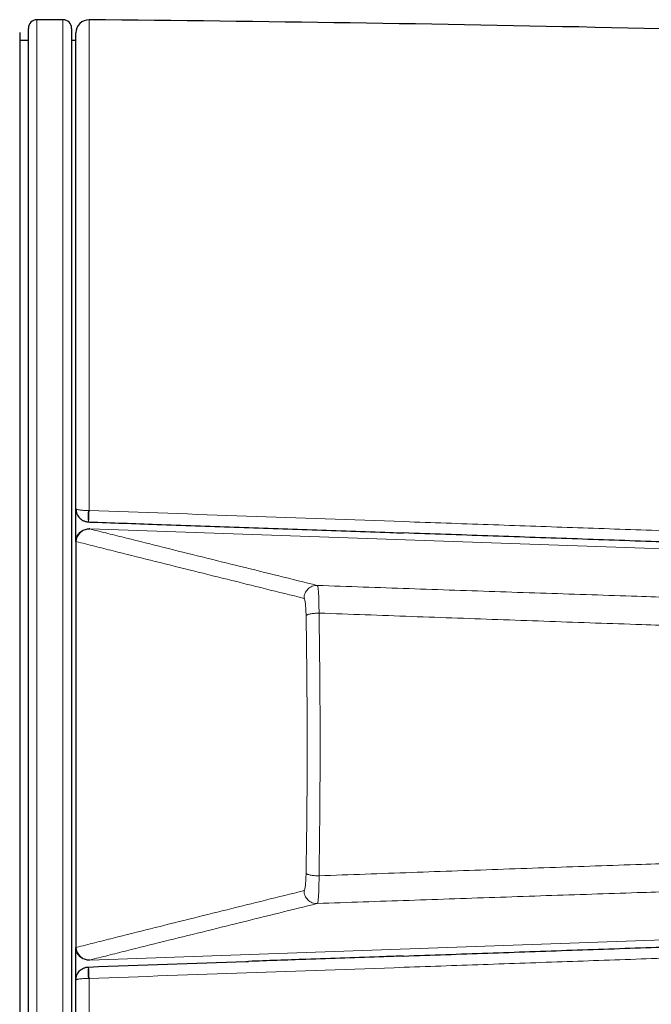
# Model space of a CAD drawing. Header units: millimetres. Extents: x 8 to 882, y 12 to 770.
# Tile 48 of 58: x 489 to 503, y 579 to 602. Entities that reach past the tile are written whole.
import ezdxf

# ---------------------------------------------------------------- set-up
doc = ezdxf.new("R2010")
doc.units = ezdxf.units.MM

msp = doc.modelspace()

# ---------------------------------------------------------------- linework, layer by layer
at = {"color": 7, "linetype": 'Continuous', "lineweight": 30}
for p, q in [((489.8, 601.568), (489.2, 601.568)), ((488.8, 601.273), (488.8, 584.818)), ((489, 568.268), (489, 601.368)), ((490, 601.368), (490, 568.268)), ((490.1, 590.263), (490.1, 601.265)), ((489, 601.085), (488.8, 601.085)), ((490.1, 601.085), (490, 601.085)), ((490.1, 589.511), (490.1, 590.259)), ((490.389, 589.96), (490.397, 589.96)), ((490.394, 589.96), (490.412, 589.959)), ((490.1, 589.51), (490.1, 589.501)), ((490.1, 589.501), (490.1, 580.135)), ((488.8, 584.818), (488.8, 568.363)), ((490.1, 580.135), (490.1, 580.125)), ((490.1, 579.377), (490.1, 580.124)), ((490.394, 579.675), (490.389, 579.675)), ((490.1, 568.37), (490.1, 579.373))]:
    msp.add_line(p, q, dxfattribs=at)
at = {"color": 252, "linetype": 'Continuous', "lineweight": 0}
for p, q in [((489.2, 601.568), (489.2, 568.068)), ((489.8, 568.068), (489.8, 601.568)), ((490.403, 601.565), (490.403, 590.224)), ((490.39, 590.225), (490.403, 590.224)), ((490.41, 589.813), (490.41, 589.801)), ((490.41, 589.801), (490.418, 589.799)), ((514.148, 588.97), (490.418, 589.799)), ((490.109, 589.508), (490.1, 589.51)), ((514.148, 580.665), (490.418, 579.837)), ((490.1, 580.125), (490.109, 580.128)), ((490.418, 579.837), (490.41, 579.835)), ((490.41, 579.835), (490.41, 579.823)), ((490.403, 579.411), (490.39, 579.411)), ((490.403, 579.411), (490.403, 568.07))]:
    msp.add_line(p, q, dxfattribs=at)
at = {"color": 7, "linetype": 'Continuous', "lineweight": 30}
for centre, radius, start, end in [((489.2, 601.368), 0.2, 90, 180), ((489.8, 601.368), 0.2, 0, 90), ((490.4, 601.265), 0.3, 89.4827, 180), ((481.366, -399.27), 1000.876, 88.099513, 89.482671)]:
    msp.add_arc(centre, radius, start, end, dxfattribs=at)
at = {"color": 252, "linetype": 'Continuous', "lineweight": 0}
for centre, radius, start, end in [((491.828, 590.092), 1.444, 174.7482, 185.2518), ((519.106, 589.137), 28.724, 177.8309, 178.3587), ((490.409, 589.499), 0.3, 88.2773, 178.3257), ((490.409, 580.137), 0.3, 181.6821, 271.7149), ((491.751, 579.543), 1.368, 174.4533, 185.5467), ((519.921, 580.524), 29.539, 181.6466, 182.1597)]:
    msp.add_arc(centre, radius, start, end, dxfattribs=at)
at = {"color": 7, "linetype": 'Continuous', "lineweight": 30}
for points, knots in [([(490.1, 590.263), (490.1, 590.262), (490.1, 590.24), (490.104, 590.207), (490.115, 590.166), (490.129, 590.13), (490.151, 590.092), (490.182, 590.053), (490.218, 590.021), (490.253, 589.998), (490.287, 589.982), (490.319, 589.971), (490.353, 589.963), (490.377, 589.961), (490.39, 589.96)], [0, 0, 0, 0, 0.0072957, 0.1462137, 0.2267718, 0.2918673, 0.4029174, 0.5169273, 0.6149483, 0.7154301, 0.7825984, 0.8506683, 0.9246758, 1, 1, 1, 1]), ([(490.1, 589.51), (490.101, 589.527), (490.104, 589.56), (490.119, 589.609), (490.141, 589.655), (490.17, 589.696), (490.206, 589.732), (490.248, 589.761), (490.294, 589.783), (490.345, 589.797), (490.384, 589.801), (490.407, 589.801), (490.41, 589.801)], [0, 0, 0, 0, 0.105458, 0.213976, 0.319434, 0.427947, 0.533465, 0.642036, 0.747677, 0.856376, 0.976698, 1, 1, 1, 1]), ([(490.412, 589.959), (490.931, 589.941), (492.047, 589.902), (493.762, 589.842), (495.558, 589.78), (496.862, 589.734), (497.568, 589.71), (497.674, 589.706)], [0, 0, 0, 0, 0.2142675, 0.4612148, 0.708513, 0.9561641, 1, 1, 1, 1]), ([(513.248, 589.167), (512.599, 589.189), (511.302, 589.234), (509.355, 589.301), (507.409, 589.368), (505.462, 589.436), (503.515, 589.503), (501.569, 589.571), (499.622, 589.638), (498.324, 589.683), (497.675, 589.706)], [0, 0, 0, 0, 0.124995, 0.249991, 0.374987, 0.499986, 0.624985, 0.749988, 0.874994, 1, 1, 1, 1]), ([(497.668, 579.929), (497.67, 579.929), (498.322, 579.952), (499.622, 579.997), (501.568, 580.065), (503.515, 580.132), (505.462, 580.2), (507.408, 580.267), (509.355, 580.335), (511.301, 580.402), (512.599, 580.447), (513.248, 580.469)], [0, 0, 0, 0, 0.000445, 0.125383, 0.250322, 0.375263, 0.500204, 0.625152, 0.7501, 0.87505, 1, 1, 1, 1]), ([(490.41, 579.835), (490.407, 579.835), (490.384, 579.834), (490.345, 579.838), (490.294, 579.852), (490.248, 579.874), (490.207, 579.903), (490.171, 579.939), (490.141, 579.98), (490.119, 580.026), (490.104, 580.075), (490.102, 580.108), (490.1, 580.125)], [0, 0, 0, 0, 0.023302, 0.143624, 0.249266, 0.357964, 0.463482, 0.572053, 0.677511, 0.786024, 0.891482, 1, 1, 1, 1]), ([(490.394, 579.675), (491.607, 579.718), (492.838, 579.761), (494.069, 579.804), (494.087, 579.804)], [0, 0, 0, 0, 0.9858004, 1, 1, 1, 1]), ([(497.668, 579.929), (497.519, 579.924), (496.769, 579.898), (495.575, 579.856), (494.53, 579.82), (494.087, 579.804)], [0, 0, 0, 0, 0.124894, 0.628502, 1, 1, 1, 1]), ([(490.1, 579.373), (490.1, 579.374), (490.1, 579.395), (490.104, 579.429), (490.115, 579.47), (490.129, 579.505), (490.151, 579.544), (490.182, 579.582), (490.218, 579.615), (490.253, 579.638), (490.287, 579.654), (490.319, 579.665), (490.353, 579.673), (490.377, 579.674), (490.39, 579.675)], [0, 0, 0, 0, 0.007296, 0.146214, 0.226772, 0.291867, 0.402917, 0.516927, 0.614948, 0.71543, 0.782598, 0.850668, 0.924676, 1, 1, 1, 1])]:
    msp.add_open_spline(points, degree=3, knots=knots, dxfattribs=at)
at = {"color": 252, "linetype": 'Continuous', "lineweight": 0}
for points, knots in [([(490.1, 590.263), (490.1, 590.263), (490.1, 590.261), (490.101, 590.259), (490.106, 590.256), (490.111, 590.253), (490.116, 590.251), (490.121, 590.249), (490.131, 590.246), (490.15, 590.242), (490.181, 590.237), (490.218, 590.233), (490.253, 590.23), (490.287, 590.227), (490.319, 590.226), (490.353, 590.225), (490.377, 590.225), (490.39, 590.225)], [0, 0, 0, 0, 0.00729, 0.0764, 0.146095, 0.186422, 0.226867, 0.256046, 0.285272, 0.399563, 0.517069, 0.615094, 0.715578, 0.78272, 0.850766, 0.924723, 1, 1, 1, 1]), ([(490.403, 590.224), (491.616, 590.182), (494.044, 590.096), (497.121, 589.988), (499.632, 589.899), (501.579, 589.831), (503.526, 589.763), (505.473, 589.695), (507.42, 589.627), (509.367, 589.559), (511.314, 589.491), (512.612, 589.446), (513.261, 589.423)], [0, 0, 0, 0, 0.159284, 0.318569, 0.403744, 0.488919, 0.574095, 0.659272, 0.744453, 0.829634, 0.914817, 1, 1, 1, 1]), ([(490.418, 589.799), (490.418, 589.799), (490.558, 589.764), (490.84, 589.694), (491.41, 589.55), (492.136, 589.37), (493.015, 589.152), (494.198, 588.86), (495.087, 588.64), (495.68, 588.493)], [0, 0, 0, 0, 0.000001, 0.082385, 0.164769, 0.329538, 0.497154, 0.664769, 1, 1, 1, 1]), ([(495.372, 588.195), (494.779, 588.342), (493.889, 588.562), (492.706, 588.856), (491.827, 589.074), (491.102, 589.256), (490.53, 589.401), (490.25, 589.472), (490.109, 589.508)], [0, 0, 0, 0, 0.3352257, 0.5028386, 0.6704515, 0.8352255, 0.9176128, 1, 1, 1, 1]), ([(495.68, 588.493), (495.68, 588.493), (495.682, 588.493), (495.685, 588.49), (495.689, 588.48), (495.693, 588.464), (495.697, 588.442), (495.7, 588.416), (495.703, 588.384), (495.706, 588.347), (495.709, 588.305), (495.712, 588.259), (495.714, 588.209), (495.716, 588.155), (495.717, 588.089), (495.718, 588.01), (495.719, 587.928), (495.719, 587.875), (495.719, 587.854), (495.719, 587.854)], [0, 0, 0, 0, 0.000056, 0.062054, 0.124944, 0.188286, 0.252558, 0.314584, 0.377044, 0.440874, 0.505177, 0.567205, 0.629669, 0.693507, 0.757822, 0.8481, 0.938378, 0.999944, 1, 1, 1, 1]), ([(510.683, 588.001), (510.4, 588.01), (509.835, 588.027), (508.986, 588.053), (508.136, 588.08), (507.286, 588.106), (506.44, 588.133), (505.597, 588.16), (504.757, 588.187), (503.917, 588.214), (503.005, 588.244), (502.022, 588.277), (500.969, 588.312), (499.914, 588.347), (498.857, 588.383), (497.8, 588.42), (496.741, 588.456), (496.034, 588.481), (495.68, 588.493)], [0, 0, 0, 0, 0.057372, 0.114598, 0.17171, 0.22874, 0.285725, 0.34169, 0.397668, 0.453667, 0.509694, 0.579598, 0.649549, 0.71954, 0.789565, 0.859628, 0.929752, 1, 1, 1, 1]), ([(495.42, 587.794), (495.419, 587.821), (495.418, 587.874), (495.415, 587.948), (495.41, 588.017), (495.404, 588.078), (495.397, 588.127), (495.389, 588.164), (495.38, 588.189), (495.375, 588.193), (495.372, 588.195)], [0, 0, 0, 0, 0.120937, 0.241878, 0.368141, 0.494408, 0.620763, 0.74712, 0.873559, 1, 1, 1, 1]), ([(495.42, 581.841), (495.422, 581.99), (495.427, 582.297), (495.433, 582.764), (495.438, 583.195), (495.441, 583.58), (495.443, 583.919), (495.444, 584.26), (495.445, 584.602), (495.445, 584.947), (495.444, 585.287), (495.443, 585.624), (495.441, 585.956), (495.438, 586.335), (495.435, 586.69), (495.431, 587.021), (495.428, 587.279), (495.424, 587.537), (495.421, 587.709), (495.42, 587.794)], [0, 0, 0, 0, 0.0759719, 0.1562949, 0.2366178, 0.2932879, 0.3499655, 0.4066356, 0.4640716, 0.5215155, 0.5789516, 0.6344669, 0.6899893, 0.7455046, 0.8251317, 0.8688313, 0.9125309, 0.9562655, 1, 1, 1, 1]), ([(495.719, 587.854), (495.72, 587.766), (495.723, 587.592), (495.727, 587.329), (495.73, 587.065), (495.734, 586.752), (495.737, 586.413), (495.74, 586.047), (495.742, 585.703), (495.743, 585.358), (495.744, 585.013), (495.744, 584.668), (495.743, 584.321), (495.742, 583.973), (495.74, 583.623), (495.738, 583.271), (495.734, 582.918), (495.73, 582.563), (495.725, 582.184), (495.721, 581.924), (495.719, 581.782)], [0, 0, 0, 0, 0.043694, 0.087387, 0.131123, 0.174859, 0.242332, 0.298727, 0.355129, 0.411524, 0.467995, 0.524474, 0.580945, 0.638292, 0.695646, 0.752992, 0.811582, 0.87018, 0.92877, 1, 1, 1, 1]), ([(495.719, 587.854), (496.075, 587.841), (496.788, 587.815), (497.856, 587.776), (498.922, 587.738), (499.987, 587.7), (501.051, 587.662), (502.113, 587.625), (503.107, 587.591), (504.034, 587.559), (504.894, 587.53), (505.753, 587.501), (506.611, 587.473), (507.462, 587.444), (508.307, 587.417), (509.146, 587.39), (509.983, 587.363), (510.54, 587.345), (510.819, 587.336)], [0, 0, 0, 0, 0.070365, 0.140644, 0.210842, 0.280975, 0.351057, 0.421106, 0.491138, 0.548032, 0.604933, 0.661847, 0.718786, 0.775759, 0.831757, 0.887797, 0.943879, 1, 1, 1, 1]), ([(495.719, 581.782), (496.075, 581.795), (496.788, 581.821), (497.856, 581.86), (498.922, 581.898), (499.987, 581.936), (501.051, 581.973), (502.113, 582.01), (503.107, 582.044), (504.034, 582.076), (504.894, 582.105), (505.753, 582.134), (506.611, 582.163), (507.462, 582.191), (508.307, 582.219), (509.146, 582.246), (509.983, 582.273), (510.54, 582.29), (510.819, 582.299)], [0, 0, 0, 0, 0.070365, 0.140644, 0.210842, 0.280975, 0.351057, 0.421106, 0.491138, 0.548032, 0.604933, 0.661847, 0.718786, 0.775759, 0.831757, 0.887797, 0.943879, 1, 1, 1, 1]), ([(495.372, 581.44), (495.375, 581.443), (495.38, 581.447), (495.389, 581.471), (495.397, 581.508), (495.404, 581.558), (495.41, 581.618), (495.415, 581.687), (495.418, 581.762), (495.419, 581.815), (495.42, 581.841)], [0, 0, 0, 0, 0.126352, 0.252705, 0.379074, 0.505442, 0.631722, 0.757999, 0.879, 1, 1, 1, 1]), ([(495.719, 581.782), (495.719, 581.782), (495.719, 581.761), (495.719, 581.719), (495.719, 581.657), (495.718, 581.597), (495.717, 581.539), (495.716, 581.482), (495.714, 581.429), (495.712, 581.378), (495.709, 581.332), (495.707, 581.29), (495.703, 581.253), (495.7, 581.221), (495.697, 581.194), (495.693, 581.172), (495.689, 581.156), (495.685, 581.146), (495.682, 581.143), (495.68, 581.142), (495.68, 581.142)], [0, 0, 0, 0, 0.000056, 0.059594, 0.120129, 0.180664, 0.242227, 0.30425, 0.366709, 0.430544, 0.494855, 0.556877, 0.619333, 0.683159, 0.747459, 0.809454, 0.872565, 0.935677, 0.999944, 1, 1, 1, 1]), ([(510.683, 581.634), (510.4, 581.626), (509.835, 581.608), (508.986, 581.582), (508.136, 581.556), (507.286, 581.529), (506.44, 581.503), (505.597, 581.476), (504.757, 581.449), (503.917, 581.421), (503.005, 581.391), (502.022, 581.359), (500.969, 581.324), (499.914, 581.288), (498.857, 581.252), (497.8, 581.216), (496.741, 581.179), (496.034, 581.155), (495.68, 581.142)], [0, 0, 0, 0, 0.057372, 0.114598, 0.17171, 0.22874, 0.285725, 0.34169, 0.397668, 0.453667, 0.509694, 0.579598, 0.649549, 0.71954, 0.789565, 0.859628, 0.929752, 1, 1, 1, 1]), ([(490.109, 580.128), (490.25, 580.163), (490.53, 580.235), (491.102, 580.38), (491.827, 580.561), (492.706, 580.78), (493.889, 581.073), (494.779, 581.294), (495.372, 581.44)], [0, 0, 0, 0, 0.082387, 0.164774, 0.329548, 0.497161, 0.664774, 1, 1, 1, 1]), ([(495.68, 581.142), (495.087, 580.996), (494.198, 580.776), (493.015, 580.483), (492.136, 580.266), (491.41, 580.085), (490.84, 579.942), (490.558, 579.871), (490.418, 579.837), (490.418, 579.837)], [0, 0, 0, 0, 0.335231, 0.502846, 0.670462, 0.83523, 0.917614, 0.999999, 1, 1, 1, 1]), ([(513.261, 580.213), (512.612, 580.19), (511.315, 580.145), (509.368, 580.077), (507.421, 580.009), (505.474, 579.941), (503.527, 579.873), (501.58, 579.805), (499.632, 579.736), (497.121, 579.648), (494.044, 579.54), (491.616, 579.454), (490.403, 579.411)], [0, 0, 0, 0, 0.085175, 0.1703512, 0.2555275, 0.3407058, 0.4258841, 0.5110656, 0.5962483, 0.6814314, 0.8407143, 1, 1, 1, 1]), ([(490.1, 579.373), (490.1, 579.373), (490.1, 579.374), (490.101, 579.377), (490.106, 579.38), (490.111, 579.383), (490.116, 579.385), (490.121, 579.386), (490.131, 579.389), (490.15, 579.394), (490.181, 579.399), (490.218, 579.403), (490.253, 579.406), (490.287, 579.408), (490.319, 579.409), (490.353, 579.411), (490.377, 579.411), (490.39, 579.411)], [0, 0, 0, 0, 0.00729, 0.0764, 0.146095, 0.186422, 0.226867, 0.256046, 0.285272, 0.399563, 0.517069, 0.615094, 0.715578, 0.78272, 0.850766, 0.924723, 1, 1, 1, 1])]:
    msp.add_open_spline(points, degree=3, knots=knots, dxfattribs=at)
for points in [[(495.372, 588.195), (495.373, 588.215), (495.376, 588.255), (495.394, 588.312), (495.423, 588.365), (495.462, 588.411), (495.509, 588.448), (495.563, 588.475), (495.621, 588.492), (495.661, 588.493), (495.68, 588.493)], [(495.42, 587.794), (495.423, 587.798), (495.428, 587.805), (495.449, 587.816), (495.479, 587.826), (495.516, 587.835), (495.561, 587.842), (495.611, 587.848), (495.664, 587.852), (495.701, 587.853), (495.719, 587.854)], [(495.42, 581.841), (495.423, 581.837), (495.428, 581.83), (495.449, 581.819), (495.479, 581.809), (495.516, 581.801), (495.561, 581.793), (495.61, 581.787), (495.664, 581.783), (495.7, 581.782), (495.719, 581.782)], [(495.372, 581.44), (495.373, 581.42), (495.376, 581.381), (495.394, 581.323), (495.423, 581.27), (495.462, 581.225), (495.509, 581.187), (495.563, 581.16), (495.621, 581.144), (495.661, 581.143), (495.68, 581.142)]]:
    msp.add_open_spline(points, degree=3, dxfattribs=at)

doc.saveas('drawing.dxf')
